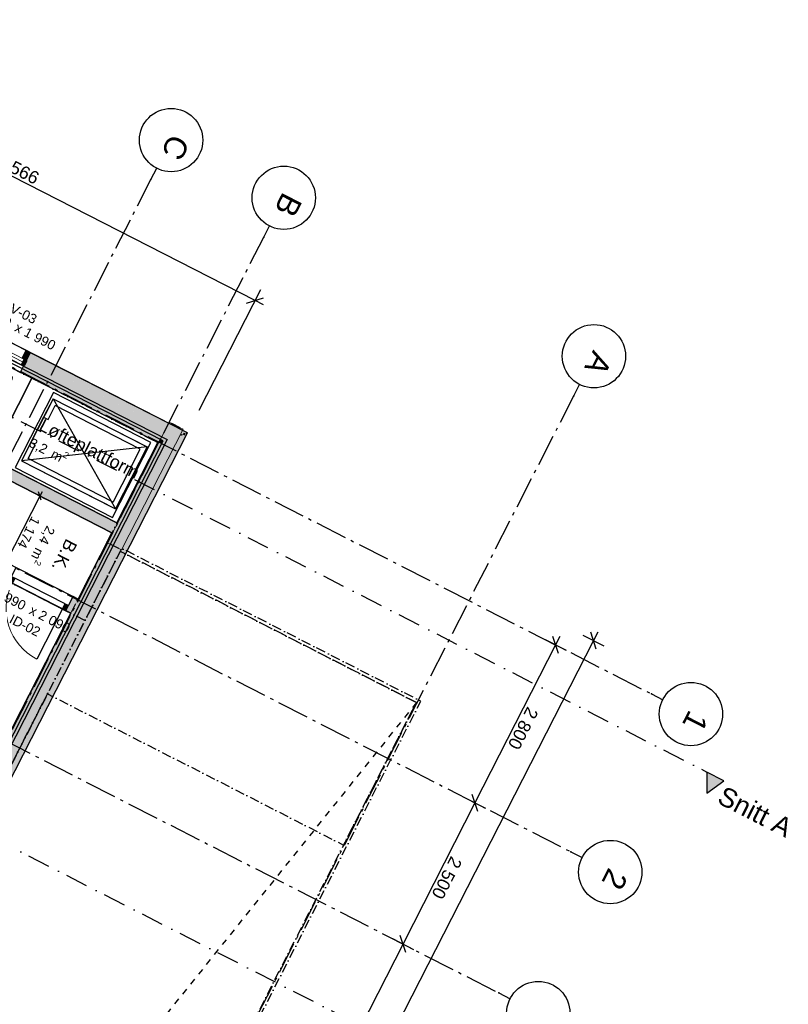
# Model space of a CAD drawing. Header units: millimetres. Extents: x 91549 to 157794, y 81579 to 142563.
# Tile 112 of 112: x 141590 to 153730, y 109987 to 125529. Entities that reach past the tile are written whole.
import ezdxf
from ezdxf.enums import TextEntityAlignment as Align

# ---------------------------------------------------------------- set-up
doc = ezdxf.new("R2010")
doc.units = ezdxf.units.MM
doc.header["$LTSCALE"] = 0.5
doc.header["$MEASUREMENT"] = 0
for name, pattern in [('Akselinje', [1500, 1000, -200, 100, -200]), ('Over snittplan', [520, 300, -100, 20, -100]), ('PLINE', [0]), ('Prikk & stiplet', [1340.555525, 705.555534, -352.777767, 0, -282.222223]), ('Stipling', [400, 200, -200])]:
    doc.linetypes.add(name, pattern=pattern)
for name, color, linetype in [('23-- Yttervegger (Skravur)(Nye konstruksjoner)', 7, 'Continuous'), ('23-- Yttervegger(Nye konstruksjoner)', 7, 'Continuous'), ('231- Bærende yttervegger (Skravur)(Nye konstruksjoner)', 7, 'Continuous'), ('231- Bærende yttervegger(Nye konstruksjoner)', 7, 'Continuous'), ('24-- Innervegger (Skravur)(Nye konstruksjoner)', 7, 'Continuous'), ('24-- Innervegger(Nye konstruksjoner)', 7, 'Continuous'), ('244- Vinduer_ dører_ foldevegger(Nye konstruksjoner)', 7, 'Continuous'), ('25-- Dekker(Nye konstruksjoner)', 7, 'Continuous'), ('251- Frittbærende dekker(Nye konstruksjoner)', 7, 'Continuous'), ('621- Heiser(Nye konstruksjoner)', 7, 'Continuous'), ('71-- Bearbeidet terreng(Nye konstruksjoner)', 7, 'Continuous'), ('82-- Modullinjer(Nye konstruksjoner)', 7, 'Continuous'), ('842-M___1_100 Målsetting bygning(Nye konstruksjoner)', 7, 'Continuous'), ('852- Snittmarkør', 7, 'Continuous'), ('852- Teknisk_symbolsk informasjon_ bygning(Nye konstruksjoner)', 7, 'Continuous'), ('862- M___BTA(Nye konstruksjoner)', 7, 'Continuous'), ('862- M___BTA(Polylinje)(Nye konstruksjoner)', 7, 'Continuous'), ('862- M___BTA(Tekst)(Nye konstruksjoner)', 7, 'Continuous'), ('862- M___Nettoareal(Nye konstruksjoner)', 7, 'Continuous'), ('862- M___Nettoareal(Polylinje)(Nye konstruksjoner)', 7, 'Continuous'), ('862- M___Nettoareal(Tekst)(Nye konstruksjoner)', 7, 'Continuous')]:
    doc.layers.add(name, color=color, linetype=linetype)
for name, color, linetype, lineweight in [('234- Vinduer_ dører_ porter(Nye konstruksjoner)', 7, 'Continuous', 0), ('235- Utvendig kledning og overflate(Nye konstruksjoner)', 7, 'Continuous', 0), ('236- Innvendig kledning og overflate(Nye konstruksjoner)', 7, 'Continuous', 0)]:
    doc.layers.add(name, color=color, linetype=linetype, lineweight=lineweight)
doc.styles.add('GENERATED_STYLE_1', font='arial.ttf')
doc.styles.add('GENERATED_STYLE_2', font='arial.ttf')
doc.dimstyles.new('GENERATED_STYLE__2', dxfattribs={"dimtxt": 150, "dimasz": 95, "dimexe": 0.18, "dimexo": 0.0625, "dimgap": 0, "dimtad": 1, "dimdec": 0, "dimzin": 0, "dimdsep": 46, "dimtxsty": 'GENERATED_STYLE_1', "dimblk": 'ARROWHEAD_6', "dimblk1": 'ARROWHEAD_6', "dimblk2": 'ARROWHEAD_6', "dimcen": 0.09, "dimse1": 1, "dimse2": 1, "dimclrd": 256, "dimclre": 256, "dimclrt": 256, "dimadec": 1, "dimazin": 0, "dimtfac": 1, "dimtdec": 4, "dimtmove": 0, "dimatfit": 3, "dimfxl": 1, "dimtolj": 1, "dimtzin": 0, "dimarcsym": 0})
doc.dimstyles.new('GENERATED_STYLE__3', dxfattribs={"dimtxt": 200, "dimasz": 190, "dimexe": 0.18, "dimexo": 0.0625, "dimgap": 0, "dimtad": 1, "dimdec": 0, "dimzin": 0, "dimdsep": 46, "dimtxsty": 'GENERATED_STYLE_1', "dimblk": 'ARROWHEAD_6', "dimblk1": 'ARROWHEAD_6', "dimblk2": 'ARROWHEAD_6', "dimcen": 0.09, "dimse1": 1, "dimse2": 1, "dimclrd": 256, "dimclre": 256, "dimclrt": 256, "dimadec": 1, "dimazin": 0, "dimtfac": 1, "dimtdec": 4, "dimtmove": 0, "dimatfit": 3, "dimfxl": 1, "dimtolj": 1, "dimtzin": 0, "dimarcsym": 0})
doc.dimstyles.new('GENERATED_STYLE__5', dxfattribs={"dimtxt": 200, "dimasz": 190, "dimexe": 0.18, "dimexo": 4000, "dimgap": 0, "dimtad": 1, "dimdec": 0, "dimzin": 0, "dimdsep": 46, "dimtxsty": 'GENERATED_STYLE_1', "dimblk": 'ARROWHEAD_6', "dimblk1": 'ARROWHEAD_6', "dimblk2": 'ARROWHEAD_6', "dimcen": 0.09, "dimclrd": 256, "dimclre": 256, "dimclrt": 256, "dimadec": 1, "dimazin": 0, "dimtfac": 1, "dimtdec": 4, "dimtmove": 0, "dimatfit": 3, "dimfxl": 1, "dimtolj": 1, "dimtzin": 0, "dimarcsym": 0})

# ---------------------------------------------------------------- blocks, each defined once
blk = doc.blocks.new('BTA 1. etasje__1_1', base_point=(120149, 96764))
at = {"layer": '862- M___BTA(Polylinje)(Nye konstruksjoner)', "linetype": 'PLINE', "flags": 128}
blk.add_lwpolyline([(132686, 118954), (122649, 99303), (131791, 94634), (144239, 119005), (136611, 122901), (135034, 119814), (136548, 119041), (135714, 117408)], close=True, dxfattribs=at)
at = {"layer": '862- M___BTA(Tekst)(Nye konstruksjoner)', "style": 'GENERATED_STYLE_1'}
for tag, height, p in [('DUMMY_862', 200, (120572, 97679)), ('ROOM_NAME', 250, (120922, 97443)), ('DUMMY_861', 250, (120006, 95707))]:
    blk.add_attdef(tag, text='', height=height, rotation=242.9436, dxfattribs=at).set_placement(p, align=Align.TOP_LEFT)
blk = doc.blocks.new('B.K._101_7_1', base_point=(142128, 117168))
at = {"layer": '862- M___Nettoareal(Polylinje)(Nye konstruksjoner)', "linetype": 'PLINE', "flags": 128}
blk.add_lwpolyline([(142512, 116384), (143046, 117429), (141212, 118366), (140678, 117320)], close=True, dxfattribs=at)
at = {"layer": '862- M___Nettoareal(Tekst)(Nye konstruksjoner)', "insert": (142194, 117465), "char_height": 150, "attachment_point": 1, "rotation": 242.9436, "style": 'GENERATED_STYLE_1'}
blk.add_mtext('\\A1;{\\pql;\\pt0,24100;\\fArial|b0|i0|c0|p0;\\W1.000000;2,4\\fArial|b0|i0|c0|p0;\\W1.000000;\\A1{\\H.66x;\\S^  ;}\\fArial|b0|i0|c0|p0;\\W1.000000; m\\fArial|b0|i0|c0|p0;\\W1.000000;\\A1{\\H.66x;\\S2^  ;}}', dxfattribs=at)
at = {"layer": '862- M___Nettoareal(Tekst)(Nye konstruksjoner)', "style": 'GENERATED_STYLE_1'}
for tag, height, p in [('DUMMY_862', 150, (142227, 117449)), ('ROOM_NAME', 200, (142507, 117260)), ('DUMMY_861', 200, (142271, 116844))]:
    blk.add_attdef(tag, text='', height=height, rotation=242.9436, dxfattribs=at).set_placement(p, align=Align.TOP_LEFT)
blk = doc.blocks.new('Trapperom_101_11_1', base_point=(140396, 119022))
at = {"layer": '862- M___Nettoareal(Polylinje)(Nye konstruksjoner)', "linetype": 'PLINE', "flags": 128}
blk.add_lwpolyline([(140522, 117400), (141784, 119870), (136761, 122436), (135500, 119965)], close=True, dxfattribs=at)
at = {"layer": '862- M___Nettoareal(Tekst)(Nye konstruksjoner)', "insert": (140632, 119649), "char_height": 150, "attachment_point": 1, "rotation": 242.9436, "style": 'GENERATED_STYLE_1'}
blk.add_mtext('\\A1;{\\pql;\\pt0,24100;\\fArial|b0|i0|c0|p0;\\W1.000000;15,6\\fArial|b0|i0|c0|p0;\\W1.000000;\\A1{\\H.66x;\\S^  ;}\\fArial|b0|i0|c0|p0;\\W1.000000; m\\fArial|b0|i0|c0|p0;\\W1.000000;\\A1{\\H.66x;\\S2^  ;}}', dxfattribs=at)
at = {"layer": '862- M___Nettoareal(Tekst)(Nye konstruksjoner)', "style": 'GENERATED_STYLE_1'}
for tag, height, p in [('DUMMY_862', 150, (140664, 119632)), ('ROOM_NAME', 200, (140944, 119444)), ('DUMMY_861', 200, (140338, 118304))]:
    blk.add_attdef(tag, text='', height=height, rotation=242.9436, dxfattribs=at).set_placement(p, align=Align.TOP_LEFT)
blk = doc.blocks.new('Løfteplattform_101_12_1', base_point=(142598, 118654))
at = {"layer": '862- M___Nettoareal(Polylinje)(Nye konstruksjoner)', "linetype": 'PLINE', "flags": 128}
blk.add_lwpolyline([(143125, 117585), (143774, 118854), (141784, 119870), (141136, 118601)], close=True, dxfattribs=at)
at = {"layer": '862- M___Nettoareal(Tekst)(Nye konstruksjoner)', "insert": (141810, 118972), "char_height": 150, "attachment_point": 1, "rotation": 332.9436, "style": 'GENERATED_STYLE_1'}
blk.add_mtext('\\A1;{\\pql;\\pt0,24100;\\fArial|b0|i0|c0|p0;\\W1.000000;3,2\\fArial|b0|i0|c0|p0;\\W1.000000;\\A1{\\H.66x;\\S^  ;}\\fArial|b0|i0|c0|p0;\\W1.000000; m\\fArial|b0|i0|c0|p0;\\W1.000000;\\A1{\\H.66x;\\S2^  ;}}', dxfattribs=at)
at = {"layer": '862- M___Nettoareal(Tekst)(Nye konstruksjoner)', "style": 'GENERATED_STYLE_1'}
for tag, height, p in [('ROOM_NAME', 200, (141970, 119238)), ('DUMMY_862', 150, (141827, 119004)), ('DUMMY_861', 200, (143477, 118514))]:
    blk.add_attdef(tag, text='', height=height, rotation=332.9436, dxfattribs=at).set_placement(p, align=Align.TOP_LEFT)
blk = doc.blocks.new('Korridor_101_15_1', base_point=(139504, 110638))
at = {"layer": '862- M___Nettoareal(Polylinje)(Nye konstruksjoner)', "linetype": 'PLINE', "flags": 128}
blk.add_lwpolyline([(142398, 116161), (136900, 118969), (135978, 117165), (139818, 115204), (132080, 100053), (133738, 99206)], close=True, dxfattribs=at)
at = {"layer": '862- M___Nettoareal(Tekst)(Nye konstruksjoner)', "style": 'GENERATED_STYLE_1'}
for tag, height, p in [('DUMMY_862', 150, (137989, 109474)), ('ROOM_NAME', 200, (138269, 109285)), ('DUMMY_861', 200, (137825, 108462))]:
    blk.add_attdef(tag, text='', height=height, rotation=242.9436, dxfattribs=at).set_placement(p, align=Align.TOP_LEFT)
blk = doc.blocks.new('Dørmarkør NOR[14]_1', base_point=(141985, 116653))
at = {"layer": '852- Teknisk_symbolsk informasjon_ bygning(Nye konstruksjoner)', "char_height": 150, "attachment_point": 7, "rotation": 332.9436, "style": 'GENERATED_STYLE_1'}
for s, insert in [('\\A1;{\\pql;\\pt0;\\fArial|b0|i0|c0|p0;\\W1.000000;990\\fArial|b0|i0|c0|p0;\\W1.000000;\\A1{\\H.66x;\\S^  ;}\\fArial|b0|i0|c0|p0;\\W1.000000; x 2\xa0090\\fArial|b0|i0|c0|p0;\\W1.000000;\\A1{\\H.66x;\\S^  ;}}', (141308, 116322)), ('\\A1;{\\pql;\\pt0;\\fArial|b0|i0|c0|p0;\\W1.000000; ID-02\\fArial|b0|i0|c0|p0;\\W1.000000;\\fArial|b0|i0|c0|p0;\\W1.000000;\\fArial|b0|i0|c0|p0;\\W1.000000;}', (141359, 116043)), ('\\A1;{\\pql;\\pt0;\\fArial|b0|i0|c0|p0;\\W1.000000;\\fArial|b0|i0|c0|p0;\\H0.666667x;\\W1.000000;\\A1{\\H.66x;\\S^  ;}\\fArial|b0|i0|c0|p0;\\H1.500000x;\\W1.000000;\\fArial|b0|i0|c0|p0;\\W1.000000;}', (140938, 114603))]:
    blk.add_mtext(s, dxfattribs=dict(at, insert=insert))
blk = doc.blocks.new('Dør[7]_1', base_point=(-1071196, -15782375))
at = {"layer": '24-- Innervegger (Skravur)(Nye konstruksjoner)', "linetype": 'Continuous'}
for points in [[(141472, 116737), (141430, 116655), (141475, 116633), (141516, 116715)], [(142312, 116205), (142354, 116287), (142309, 116310), (142267, 116228)]]:
    blk.add_hatch(color=256, dxfattribs=at).paths.add_polyline_path(points)
at = {"layer": '234- Vinduer_ dører_ porter(Nye konstruksjoner)', "linetype": 'PLINE'}
blk.add_arc((142267, 116228), 890, 152.9436, 242.9436, dxfattribs=at)
at = {"layer": '244- Vinduer_ dører_ foldevegger(Nye konstruksjoner)', "linetype": 'PLINE'}
for p, q in [((141463, 116742), (141535, 116883)), ((141535, 116883), (142434, 116423)), ((141421, 116660), (141463, 116742)), ((141421, 116660), (141463, 116742)), ((141421, 116660), (141463, 116742)), ((141430, 116655), (141472, 116737)), ((141472, 116737), (141463, 116742)), ((141472, 116737), (141516, 116715)), ((141421, 116660), (142321, 116200)), ((141430, 116655), (141421, 116660)), ((141475, 116633), (141430, 116655)), ((141516, 116715), (141475, 116633)), ((141475, 116633), (142267, 116228)), ((142309, 116310), (141516, 116715)), ((142363, 116282), (142434, 116423)), ((142267, 116228), (142309, 116310)), ((142309, 116310), (142354, 116287)), ((142354, 116287), (142312, 116205)), ((142321, 116200), (142363, 116282)), ((142321, 116200), (142363, 116282)), ((142321, 116200), (142363, 116282)), ((142354, 116287), (142363, 116282)), ((142267, 116228), (141862, 115435)), ((142312, 116205), (142267, 116228)), ((142312, 116205), (142321, 116200))]:
    blk.add_line(p, q, dxfattribs=at)
at = {"layer": '852- Teknisk_symbolsk informasjon_ bygning(Nye konstruksjoner)'}
blk.add_blockref('Dørmarkør NOR[14]_1', (141985, 116653), dxfattribs=at)
blk = doc.blocks.new('V-markør NOR[36]_1', base_point=(141414, 120448))
at = {"layer": '852- Teknisk_symbolsk informasjon_ bygning(Nye konstruksjoner)', "char_height": 150, "attachment_point": 7, "style": 'GENERATED_STYLE_1'}
for s, insert, rotation in [('\\A1;{\\pql;\\pt0;\\fArial|b0|i0|c0|p0;\\W1.000000;790\\fArial|b0|i0|c0|p0;\\W1.000000;\\A1{\\H.66x;\\S^  ;}\\fArial|b0|i0|c0|p0;\\W1.000000; x 1\xa0990\\fArial|b0|i0|c0|p0;\\W1.000000;\\A1{\\H.66x;\\S^  ;}}', (141079, 120784), 332.9436), ('\\A1;{\\pql;\\pt0;\\fArial|b0|i0|c0|p0;\\W1.000000;V-03\\fArial|b0|i0|c0|p0;\\W1.000000;\\fArial|b0|i0|c0|p0;\\W1.000000;\\fArial|b0|i0|c0|p0;\\W1.000000;}', (141418, 120920), 332.9436), ('\\A1;{\\pql;\\pt0;\\fArial|b0|i0|c0|p0;\\W1.000000;Bh 200\\fArial|b0|i0|c0|p0;\\W1.000000;\\A1{\\H.66x;\\S^  ;}\\fArial|b0|i0|c0|p0;\\W1.000000;\\fArial|b0|i0|c0|p0;\\W1.000000;}', (140829, 120018), 332.9436), ('\\A1;{\\pql;\\pt0;\\fArial|b0|i0|c0|p0;\\W1.000000;\\fArial|b0|i0|c0|p0;\\W1.000000;\\fArial|b0|i0|c0|p0;\\H0.666667x;\\W1.000000;\\fArial|b0|i0|c0|p0;\\H1.500000x;\\W1.000000;}', (142539, 120070), 242.9436)]:
    blk.add_mtext(s, dxfattribs=dict(at, insert=insert, rotation=rotation))
blk = doc.blocks.new('Vindu[8]_1', base_point=(-1071196, -15782375))
at = {"layer": '23-- Yttervegger (Skravur)(Nye konstruksjoner)', "linetype": 'Continuous'}
for points in [[(140958, 120423), (141008, 120398), (141050, 120480), (141000, 120505)], [(141704, 120146), (141654, 120171), (141612, 120089), (141662, 120064)]]:
    blk.add_hatch(color=256, dxfattribs=at).paths.add_polyline_path(points)
at = {"layer": '234- Vinduer_ dører_ porter(Nye konstruksjoner)', "linetype": 'PLINE'}
for p, q in [((141050, 120480), (141000, 120505)), ((141008, 120398), (141050, 120480)), ((141654, 120171), (141050, 120480)), ((141140, 120588), (141689, 120307)), ((140917, 120313), (141597, 119966)), ((140958, 120423), (141008, 120398)), ((141008, 120398), (141612, 120089)), ((141029, 120439), (141633, 120130)), ((141654, 120171), (141612, 120089)), ((141704, 120146), (141654, 120171)), ((141612, 120089), (141662, 120064))]:
    blk.add_line(p, q, dxfattribs=at)
at = {"layer": '235- Utvendig kledning og overflate(Nye konstruksjoner)', "linetype": 'PLINE'}
for p, q in [((141063, 120627), (141140, 120588)), ((141078, 120466), (141140, 120588)), ((141626, 120185), (141689, 120307)), ((141766, 120268), (141689, 120307))]:
    blk.add_line(p, q, dxfattribs=at)
at = {"layer": '236- Innvendig kledning og overflate(Nye konstruksjoner)', "linetype": 'PLINE'}
for p, q in [((140905, 120319), (140917, 120313)), ((140970, 120417), (140917, 120313)), ((141650, 120070), (141597, 119966)), ((141609, 119960), (141597, 119966))]:
    blk.add_line(p, q, dxfattribs=at)
at = {"layer": '244- Vinduer_ dører_ foldevegger(Nye konstruksjoner)', "linetype": 'PLINE'}
for p, q in [((141000, 120505), (140958, 120423)), ((141000, 120505), (140958, 120423)), ((141704, 120146), (141662, 120064)), ((141704, 120146), (141662, 120064))]:
    blk.add_line(p, q, dxfattribs=at)
at = {"layer": '852- Teknisk_symbolsk informasjon_ bygning(Nye konstruksjoner)'}
blk.add_blockref('V-markør NOR[36]_1', (141414, 120448), dxfattribs=at)
blk = doc.blocks.new('Standard grid marker[47]_1', base_point=(135421, 123135))
at = {"layer": '82-- Modullinjer(Nye konstruksjoner)', "linetype": 'Akselinje'}
for p, q in [((135599, 123044), (151568, 114887)), ((151568, 114887), (151747, 114796))]:
    blk.add_line(p, q, dxfattribs=at)
at = {"layer": '82-- Modullinjer(Nye konstruksjoner)', "linetype": 'PLINE'}
blk.add_circle((152192, 114569), 500, dxfattribs=at)
at = {"layer": '82-- Modullinjer(Nye konstruksjoner)', "linetype": 'Akselinje'}
blk.add_point((151568, 114887), dxfattribs=at)
blk.add_point((151568, 114887), dxfattribs=at)
at = {"layer": '82-- Modullinjer(Nye konstruksjoner)', "style": 'GENERATED_STYLE_2'}
blk.add_attdef('AC_MarkerText_1', text='', height=350, rotation=242.9436, dxfattribs=at).set_placement((152419, 114373), align=Align.TOP_CENTER)
blk = doc.blocks.new('Standard grid marker[48]_1', base_point=(134147, 120641))
at = {"layer": '82-- Modullinjer(Nye konstruksjoner)', "linetype": 'Akselinje'}
for p, q in [((134325, 120550), (150295, 112394)), ((150295, 112394), (150473, 112303))]:
    blk.add_line(p, q, dxfattribs=at)
at = {"layer": '82-- Modullinjer(Nye konstruksjoner)', "linetype": 'PLINE'}
blk.add_circle((150918, 112075), 500, dxfattribs=at)
at = {"layer": '82-- Modullinjer(Nye konstruksjoner)', "linetype": 'Akselinje'}
blk.add_point((150295, 112394), dxfattribs=at)
blk.add_point((150295, 112394), dxfattribs=at)
at = {"layer": '82-- Modullinjer(Nye konstruksjoner)', "style": 'GENERATED_STYLE_2'}
blk.add_attdef('AC_MarkerText_1', text='', height=350, rotation=242.9436, dxfattribs=at).set_placement((151145, 111879), align=Align.TOP_CENTER)
blk = doc.blocks.new('Standard grid marker[49]_1', base_point=(129774, 120068))
at = {"layer": '82-- Modullinjer(Nye konstruksjoner)', "linetype": 'Akselinje'}
for p, q in [((129952, 119977), (149158, 110167)), ((149158, 110167), (149336, 110076))]:
    blk.add_line(p, q, dxfattribs=at)
at = {"layer": '82-- Modullinjer(Nye konstruksjoner)', "linetype": 'PLINE'}
blk.add_circle((149781, 109849), 500, dxfattribs=at)
at = {"layer": '82-- Modullinjer(Nye konstruksjoner)', "linetype": 'Akselinje'}
blk.add_point((149158, 110167), dxfattribs=at)
blk.add_point((149158, 110167), dxfattribs=at)
at = {"layer": '82-- Modullinjer(Nye konstruksjoner)', "style": 'GENERATED_STYLE_2'}
blk.add_attdef('AC_MarkerText_1', text='', height=350, rotation=242.9436, dxfattribs=at).set_placement((150008, 109653), align=Align.TOP_CENTER)
blk = doc.blocks.new('Standard grid marker[53]_1', base_point=(126984, 90351))
at = {"layer": '82-- Modullinjer(Nye konstruksjoner)', "linetype": 'Akselinje'}
for p, q in [((143663, 123005), (143754, 123183)), ((127075, 90530), (143663, 123005))]:
    blk.add_line(p, q, dxfattribs=at)
at = {"layer": '82-- Modullinjer(Nye konstruksjoner)', "linetype": 'PLINE'}
blk.add_circle((143981, 123628), 500, dxfattribs=at)
at = {"layer": '82-- Modullinjer(Nye konstruksjoner)', "linetype": 'Akselinje'}
blk.add_point((143663, 123005), dxfattribs=at)
blk.add_point((143663, 123005), dxfattribs=at)
at = {"layer": '82-- Modullinjer(Nye konstruksjoner)', "style": 'GENERATED_STYLE_2'}
for tag, p in [('AC_MarkerText_1_1', (144208, 123432)), ('AC_MarkerText_1_0', (126984, 89710))]:
    blk.add_attdef(tag, text='', height=350, rotation=242.9436, dxfattribs=at).set_placement(p, align=Align.TOP_CENTER)
blk = doc.blocks.new('Standard grid marker[54]_1', base_point=(128766, 89442))
at = {"layer": '82-- Modullinjer(Nye konstruksjoner)', "linetype": 'Akselinje'}
for p, q in [((145444, 122095), (145535, 122273)), ((128857, 89620), (145444, 122095))]:
    blk.add_line(p, q, dxfattribs=at)
at = {"layer": '82-- Modullinjer(Nye konstruksjoner)', "linetype": 'PLINE'}
blk.add_circle((145762, 122718), 500, dxfattribs=at)
at = {"layer": '82-- Modullinjer(Nye konstruksjoner)', "linetype": 'Akselinje'}
blk.add_point((145444, 122095), dxfattribs=at)
blk.add_point((145444, 122095), dxfattribs=at)
at = {"layer": '82-- Modullinjer(Nye konstruksjoner)', "style": 'GENERATED_STYLE_2'}
for tag, p in [('AC_MarkerText_1_1', (145989, 122522)), ('AC_MarkerText_1_0', (128765, 88800))]:
    blk.add_attdef(tag, text='', height=350, rotation=242.9436, dxfattribs=at).set_placement(p, align=Align.TOP_CENTER)
blk = doc.blocks.new('Heis[78]_1', base_point=(142069, 119869))
at = {"layer": '621- Heiser(Nye konstruksjoner)', "linetype": 'PLINE'}
for p, q in [((142117, 119546), (141969, 119257)), ((142117, 119546), (143603, 118787)), ((142041, 119220), (142152, 119438)), ((143495, 118752), (142152, 119438)), ((141765, 118856), (141969, 119257)), ((141969, 119257), (142041, 119220)), ((141765, 118856), (141617, 118567)), ((141725, 118601), (141836, 118820)), ((141836, 118820), (141765, 118856)), ((143068, 117916), (143495, 118752)), ((143603, 118787), (143102, 117808)), ((143068, 117916), (141725, 118601)), ((141617, 118567), (143102, 117808))]:
    blk.add_line(p, q, dxfattribs=at)
blk = doc.blocks.new('*D236', base_point=(-1071196, -15782375))
at = {"layer": '842-M___1_100 Målsetting bygning(Nye konstruksjoner)', "linetype": 'PLINE'}
for p, q in [((150098, 115526), (150011, 115795)), ((150123, 115794), (150054, 115661)), ((150054, 115661), (148781, 113167)), ((149887, 115746), (150221, 115575)), ((148824, 113032), (148737, 113301)), ((148614, 113252), (148948, 113082))]:
    blk.add_line(p, q, dxfattribs=at)
at = {"layer": '842-M___1_100 Målsetting bygning(Nye konstruksjoner)', "insert": (149609, 114701), "char_height": 200, "attachment_point": 7, "rotation": 242.9436, "style": 'GENERATED_STYLE_1'}
blk.add_mtext('\\A1;{\\pql;\\fArial|b0|i0|c0|p0;\\W1.000000;2\xa0800}', dxfattribs=at)
blk = doc.blocks.new('ARROWHEAD_6')
at = {"linetype": 'Continuous'}
for p, q in [((0, 0), (-1, 0)), ((-0.5, -0.5), (0.5, 0.5))]:
    blk.add_line(p, q, dxfattribs=at)
blk = doc.blocks.new('*D237', base_point=(-1071196, -15782375))
at = {"layer": '842-M___1_100 Målsetting bygning(Nye konstruksjoner)', "linetype": 'PLINE'}
for p, q in [((150054, 115661), (148781, 113167)), ((148824, 113032), (148737, 113301)), ((148781, 113167), (147644, 110941)), ((148614, 113252), (148948, 113082)), ((147687, 110806), (147600, 111075))]:
    blk.add_line(p, q, dxfattribs=at)
at = {"layer": '842-M___1_100 Målsetting bygning(Nye konstruksjoner)', "insert": (148404, 112341), "char_height": 200, "attachment_point": 7, "rotation": 242.9436, "style": 'GENERATED_STYLE_1'}
blk.add_mtext('\\A1;{\\pql;\\fArial|b0|i0|c0|p0;\\W1.000000;2\xa0500}', dxfattribs=at)
blk = doc.blocks.new('*D238', base_point=(-1071196, -15782375))
at = {"layer": '842-M___1_100 Målsetting bygning(Nye konstruksjoner)', "linetype": 'PLINE'}
for p, q in [((148781, 113167), (147644, 110941)), ((147477, 111026), (147811, 110855)), ((147687, 110806), (147600, 111075)), ((147644, 110941), (144414, 104618)), ((144458, 104483), (144371, 104752)), ((144414, 104618), (141139, 98206)), ((144247, 104703), (144581, 104532))]:
    blk.add_line(p, q, dxfattribs=at)
at = {"layer": '842-M___1_100 Målsetting bygning(Nye konstruksjoner)', "insert": (146221, 108067), "char_height": 200, "attachment_point": 7, "rotation": 242.9436, "style": 'GENERATED_STYLE_1'}
blk.add_mtext('\\A1;{\\pql;\\fArial|b0|i0|c0|p0;\\W1.000000;7\xa0100}', dxfattribs=at)
blk = doc.blocks.new('*D257', base_point=(-1071196, -15782375))
at = {"layer": '842-M___1_100 Målsetting bygning(Nye konstruksjoner)', "linetype": 'PLINE'}
for p, q in [((141908, 118010), (141374, 116964)), ((141825, 118053), (141992, 117967)), ((141930, 117943), (141887, 118077)), ((141943, 118077), (141908, 118010)), ((141353, 117032), (141396, 116897)), ((141291, 117007), (141458, 116922)), ((141374, 116964), (141340, 116898))]:
    blk.add_line(p, q, dxfattribs=at)
at = {"layer": '842-M___1_100 Målsetting bygning(Nye konstruksjoner)', "insert": (141785, 117703), "char_height": 150, "attachment_point": 7, "rotation": 242.9436, "style": 'GENERATED_STYLE_1'}
blk.add_mtext('\\A1;{\\pql;\\fArial|b0|i0|c0|p0;\\W1.000000;1\xa0174}', dxfattribs=at)
blk = doc.blocks.new('*D258', base_point=(-1071196, -15782375))
at = {"layer": '842-M___1_100 Målsetting bygning(Nye konstruksjoner)', "linetype": 'PLINE'}
for p, q in [((150484, 115815), (150818, 115644)), ((150695, 115595), (150608, 115864)), ((150719, 115863), (150651, 115730)), ((150651, 115730), (138203, 91359)), ((138036, 91444), (138370, 91273)), ((138160, 91493), (138247, 91224)), ((138203, 91359), (138135, 91225))]:
    blk.add_line(p, q, dxfattribs=at)
at = {"layer": '842-M___1_100 Målsetting bygning(Nye konstruksjoner)', "insert": (144654, 103899), "char_height": 200, "attachment_point": 7, "rotation": 242.9436, "style": 'GENERATED_STYLE_1'}
blk.add_mtext('\\A1;{\\pql;\\fArial|b0|i0|c0|p0;\\W1.000000;27\xa0366}', dxfattribs=at)
blk = doc.blocks.new('*D273', base_point=(-1071196, -15782375))
at = {"layer": '842-M___1_100 Målsetting bygning(Nye konstruksjoner)', "linetype": 'PLINE'}
for p, q in [((137765, 125161), (136793, 123257)), ((137545, 124950), (137814, 125037)), ((145308, 121097), (137680, 124994)), ((145393, 121264), (144421, 119361)), ((145174, 121054), (145443, 121141)), ((145442, 121029), (145308, 121097))]:
    blk.add_line(p, q, dxfattribs=at)
at = {"layer": '842-M___1_100 Målsetting bygning(Nye konstruksjoner)', "insert": (141206, 123237), "char_height": 200, "attachment_point": 7, "rotation": 332.9436, "style": 'GENERATED_STYLE_1'}
blk.add_mtext('\\A1;{\\pql;\\fArial|b0|i0|c0|p0;\\W1.000000;8\xa0566}', dxfattribs=at)
blk = doc.blocks.new('*D274', base_point=(-1071196, -15782375))
at = {"layer": '842-M___1_100 Målsetting bygning(Nye konstruksjoner)', "linetype": 'PLINE'}
for p, q in [((135913, 126107), (135737, 125762)), ((135693, 125896), (135962, 125983)), ((137680, 124994), (135828, 125940)), ((137765, 125161), (136793, 123257)), ((137545, 124950), (137814, 125037)), ((145308, 121097), (137680, 124994))]:
    blk.add_line(p, q, dxfattribs=at)
at = {"layer": '842-M___1_100 Målsetting bygning(Nye konstruksjoner)', "insert": (136466, 125659), "char_height": 200, "attachment_point": 7, "rotation": 332.9436, "style": 'GENERATED_STYLE_1'}
blk.add_mtext('\\A1;{\\pql;\\fArial|b0|i0|c0|p0;\\W1.000000;2\xa0080}', dxfattribs=at)
blk = doc.blocks.new('Standard grid marker[147]_1', base_point=(133664, 86940))
at = {"layer": '82-- Modullinjer(Nye konstruksjoner)', "linetype": 'Akselinje'}
for p, q in [((150342, 119593), (150433, 119771)), ((133755, 87118), (150342, 119593))]:
    blk.add_line(p, q, dxfattribs=at)
at = {"layer": '82-- Modullinjer(Nye konstruksjoner)', "linetype": 'PLINE'}
blk.add_circle((150660, 120217), 500, dxfattribs=at)
at = {"layer": '82-- Modullinjer(Nye konstruksjoner)', "linetype": 'Akselinje'}
blk.add_point((150342, 119593), dxfattribs=at)
blk.add_point((150342, 119593), dxfattribs=at)
at = {"layer": '82-- Modullinjer(Nye konstruksjoner)', "style": 'GENERATED_STYLE_2'}
for tag, p in [('AC_MarkerText_1_1', (150887, 120021)), ('AC_MarkerText_1_0', (133663, 86299))]:
    blk.add_attdef(tag, text='', height=350, rotation=242.9436, dxfattribs=at).set_placement(p, align=Align.TOP_CENTER)

msp = doc.modelspace()

# ---------------------------------------------------------------- hatches: boundary and pattern name
at = {"layer": '23-- Yttervegger (Skravur)(Nye konstruksjoner)', "linetype": 'Continuous'}
for points in [[(141688.6, 120307.4), (141626.3, 120185.4), (141643.2, 120176.8), (141696.9, 120281.9), (141757.5, 120250.9), (141766.1, 120267.9)], [(141636.5, 120014), (143855.7, 118880.5), (143945.8, 119056.8), (141726.5, 120190.4), (141703.8, 120145.9), (141661.9, 120063.9)], [(141696.9, 120281.9), (141643.2, 120176.8), (141675.3, 120160.4), (141712.6, 120233.4), (141741.1, 120218.9), (141757.5, 120250.9)], [(141712.6, 120233.4), (141675.3, 120160.4), (141695.8, 120149.9), (141722.6, 120202.5), (141730.6, 120198.4), (141741.1, 120218.9)], [(141722.6, 120202.5), (141695.8, 120149.9), (141703.8, 120145.9), (141726.5, 120190.4), (141730.6, 120198.4)], [(141726.5, 120190.4), (144122.1, 118966.8), (144126.2, 118974.8), (141730.6, 120198.4)], [(141741.1, 120218.9), (141730.6, 120198.4), (144134.3, 118970.7), (144144.7, 118991.2)], [(141741.1, 120218.9), (144165.2, 118980.7), (144181.6, 119012.8), (141757.5, 120250.9)], [(141757.5, 120250.9), (144213.6, 118996.4), (144222.3, 119013.3), (141766.1, 120267.9)], [(141608.7, 119959.7), (141614.6, 119971.3), (141661.9, 120063.9), (141650.4, 120069.8), (141597.1, 119965.6)], [(141636.5, 120014), (141614.6, 119971.3), (143791.2, 118859.6), (143813, 118902.3)], [(141608.7, 119959.7), (143773.7, 118853.9), (143779.6, 118865.5), (141614.6, 119971.3)], [(143855.7, 118880.5), (144122.1, 118966.8), (143945.8, 119056.8)], [(144122.1, 118966.8), (131753.4, 94750.7), (131761.4, 94746.6), (144130.2, 118962.7)], [(144134.3, 118970.7), (131757.3, 94738.6), (131777.8, 94728.1), (144154.7, 118960.2)], [(144165.2, 118980.7), (131767.3, 94707.6), (131799.4, 94691.3), (144197.3, 118964.3)], [(144213.6, 118996.4), (131783, 94659.2), (131799.9, 94650.6), (144230.6, 118987.8)], [(143791.2, 118859.6), (143855.7, 118880.5), (143813, 118902.3)], [(143855.7, 118880.5), (144032.1, 118790.4), (144122.1, 118966.8)], [(144122.1, 118966.8), (144134.3, 118970.7), (144126.2, 118974.8)], [(144122.1, 118966.8), (144130.2, 118962.7), (144134.3, 118970.7)], [(144134.3, 118970.7), (144165.2, 118980.7), (144144.7, 118991.2)], [(144134.3, 118970.7), (144154.7, 118960.2), (144165.2, 118980.7)], [(144165.2, 118980.7), (144213.6, 118996.4), (144181.6, 119012.8)], [(144165.2, 118980.7), (144197.3, 118964.3), (144213.6, 118996.4)], [(144213.6, 118996.4), (144239.2, 119004.7), (144222.3, 119013.3)], [(144213.6, 118996.4), (144230.6, 118987.8), (144239.2, 119004.7)], [(143773.7, 118853.9), (131640.6, 95099.2), (131652.1, 95093.2), (143785.3, 118848)], [(143791.2, 118859.6), (131646.2, 95081.7), (131689, 95059.8), (143833.9, 118837.8)], [(143855.7, 118880.5), (131667.1, 95017.1), (131843.5, 94927), (144032.1, 118790.4)], [(143773.7, 118853.9), (143791.2, 118859.6), (143779.6, 118865.5)], [(143773.7, 118853.9), (143785.3, 118848), (143791.2, 118859.6)], [(143791.2, 118859.6), (143833.9, 118837.8), (143855.7, 118880.5)]]:
    msp.add_hatch(color=256, dxfattribs=at).paths.add_polyline_path(points)
at = {"layer": '231- Bærende yttervegger (Skravur)(Nye konstruksjoner)', "linetype": 'Continuous'}
for points in [[(143948.2, 119177), (142975.8, 117273), (143020.3, 117250.3), (143992.8, 119154.2)], [(143153.9, 117182.1), (144126.3, 119086), (143992.8, 119154.2), (143020.3, 117250.3)], [(143198.4, 117159.3), (144170.9, 119063.3), (144126.3, 119086), (143153.9, 117182.1)]]:
    msp.add_hatch(color=256, dxfattribs=at).paths.add_polyline_path(points)
at = {"layer": '24-- Innervegger (Skravur)(Nye konstruksjoner)', "linetype": 'Continuous'}
for points in [[(141212.2, 118365.6), (143045.9, 117429), (143125.5, 117584.9), (141291.8, 118521.5)], [(142320.7, 116200.5), (142398.2, 116160.9), (142511.9, 116383.5), (142434.4, 116423.1)]]:
    msp.add_hatch(color=256, dxfattribs=at).paths.add_polyline_path(points)
at = {"layer": '852- Snittmarkør', "linetype": 'Continuous'}
msp.add_hatch(color=256, dxfattribs=at).paths.add_polyline_path([(152712.2, 113517), (152445, 113653.5), (152442.2, 113318.1)])

# ---------------------------------------------------------------- linework, layer by layer
at = {"layer": '23-- Yttervegger(Nye konstruksjoner)', "linetype": 'PLINE'}
msp.add_line((141703.8, 120145.9), (141661.9, 120063.9), dxfattribs=at)
at = {"layer": '231- Bærende yttervegger(Nye konstruksjoner)', "linetype": 'PLINE', "flags": 128}
for points in [[(144126.3, 119086), (143992.8, 119154.2)], [(143153.9, 117182.1), (143020.3, 117250.3)]]:
    msp.add_lwpolyline(points, dxfattribs=at)
at = {"layer": '235- Utvendig kledning og overflate(Nye konstruksjoner)', "linetype": 'PLINE'}
for p in [(141626.3, 120185.4), (141766.1, 120267.9)]:
    msp.add_line(p, (141688.6, 120307.4), dxfattribs=at)
at = {"layer": '235- Utvendig kledning og overflate(Nye konstruksjoner)', "linetype": 'PLINE', "flags": 128}
for points in [[(144222.3, 119013.3), (141766.1, 120267.9)], [(143198.4, 117159.3), (144170.9, 119063.3)], [(144170.9, 119063.3), (144126.3, 119086)], [(131791.3, 94633.6), (144239.2, 119004.7)], [(144239.2, 119004.7), (144222.3, 119013.3)], [(143198.4, 117159.3), (143153.9, 117182.1)]]:
    msp.add_lwpolyline(points, dxfattribs=at)
at = {"layer": '236- Innvendig kledning og overflate(Nye konstruksjoner)', "linetype": 'PLINE'}
for p in [(141650.4, 120069.8), (141608.7, 119959.7)]:
    msp.add_line(p, (141597.1, 119965.6), dxfattribs=at)
at = {"layer": '236- Innvendig kledning og overflate(Nye konstruksjoner)', "linetype": 'PLINE', "flags": 128}
for points in [[(141608.7, 119959.7), (143773.7, 118853.9)], [(143948.2, 119177), (142975.8, 117273)], [(143992.8, 119154.2), (143948.2, 119177)], [(143773.7, 118853.9), (143125.5, 117584.9)], [(143045.9, 117429), (142511.9, 116383.5)], [(143020.3, 117250.3), (142975.8, 117273)], [(142398.2, 116160.9), (140930.8, 113287.9)]]:
    msp.add_lwpolyline(points, dxfattribs=at)
at = {"layer": '24-- Innervegger(Nye konstruksjoner)', "linetype": 'PLINE'}
for p, q in [((142362.5, 116282.4), (142434.4, 116423.1)), ((142320.7, 116200.5), (142362.5, 116282.4))]:
    msp.add_line(p, q, dxfattribs=at)
at = {"layer": '24-- Innervegger(Nye konstruksjoner)', "linetype": 'PLINE', "flags": 128}
for points in [[(143125.5, 117584.9), (141291.8, 118521.5)], [(141212.2, 118365.6), (143045.9, 117429)], [(142511.9, 116383.5), (142434.4, 116423.1)], [(142320.7, 116200.5), (142398.2, 116160.9)]]:
    msp.add_lwpolyline(points, dxfattribs=at)
at = {"layer": '25-- Dekker(Nye konstruksjoner)', "linetype": 'PLINE', "flags": 128}
for points in [[(143920.3, 118901.4), (131688, 94952.5), (122967.7, 99406.6), (132789.2, 118635.5), (135818.5, 117088.2), (136868.4, 119143.6), (135352.9, 119917.7), (136713.9, 122582.2)], [(123114.3, 99454.1), (132836.6, 118488.9), (135864, 116942.6), (136899.2, 118969.5), (142398.2, 116160.9), (131640.6, 95099.2)]]:
    msp.add_lwpolyline(points, close=True, dxfattribs=at)
at = {"layer": '25-- Dekker(Nye konstruksjoner)', "linetype": 'Over snittplan', "flags": 128}
msp.add_lwpolyline([(143773.7, 118853.9), (131640.6, 95099.2), (123114.3, 99454.1), (132836.6, 118488.9), (135864.6, 116942.3), (137013.5, 119191.9), (135499.6, 119965.2), (136761.4, 122435.6)], close=True, dxfattribs=at)
at = {"layer": '251- Frittbærende dekker(Nye konstruksjoner)', "linetype": 'PLINE', "flags": 128}
for points in [[(132810.1, 118570.9), (123032.3, 99427.5), (129962.6, 95887.7), (130508.4, 96956.4), (132213, 96085.8), (143855.7, 118880.5), (140164.4, 120765.9), (138874.8, 118241.2), (136959.2, 119219.6), (135838, 117024.4)], [(132810.1, 118570.9), (123032.3, 99427.5), (129962.6, 95887.7), (130508.4, 96956.4), (132213, 96085.8), (143855.7, 118880.5), (140164.4, 120765.9), (138874.8, 118241.2), (136959.2, 119219.6), (135838, 117024.4)], [(143058, 117672.7), (143663, 118857.1), (142122.3, 119644), (141517.4, 118459.6)]]:
    msp.add_lwpolyline(points, close=True, dxfattribs=at)
at = {"layer": '251- Frittbærende dekker(Nye konstruksjoner)', "linetype": 'Over snittplan', "flags": 128}
for points in [[(123103, 99460.4), (129759.6, 96059.9), (130305.5, 97128.5), (132186.6, 96168.3), (137331.9, 106241.8), (142231.7, 103739.2), (144436, 108059.3), (139760.6, 110447.3), (142029.2, 114889), (146704.7, 112500.9), (147855.7, 114750), (143177.6, 117137.2), (142620, 116046.1), (137950, 118432.6), (136914.3, 116405.9), (132825.4, 118495.4)], [(131839.1, 94938.2), (136561.7, 92526.1), (147924.3, 114772.2), (143201.7, 117184.4)], [(131862.3, 94983.7), (136539.5, 92594.7), (147855.7, 114750), (143178.5, 117139)]]:
    msp.add_lwpolyline(points, close=True, dxfattribs=at)
at = {"layer": '621- Heiser(Nye konstruksjoner)', "linetype": 'Continuous'}
for p, q in [((142117.3, 119546.2), (141617, 118566.6)), ((142117.3, 119546.2), (143102.3, 117807.7)), ((142117.3, 119546.2), (143542.2, 118818.4)), ((143602.7, 118787.3), (141617, 118566.6)), ((143602.7, 118787.3), (143102.3, 117807.7)), ((141617, 118566.6), (143041.8, 117838.8))]:
    msp.add_line(p, q, dxfattribs=at)
at = {"layer": '71-- Bearbeidet terreng(Nye konstruksjoner)', "linetype": 'Stipling'}
msp.add_line((147855.7, 114750), (131942.8, 94930.2), dxfattribs=at)
at = {"layer": '852- Snittmarkør', "linetype": 'Prikk & stiplet'}
for p, q in [((136236.6, 121932.2), (152445, 113653.5)), ((128000, 119343.4), (149692.2, 108263.8))]:
    msp.add_line(p, q, dxfattribs=at)
at = {"layer": '852- Snittmarkør', "linetype": 'PLINE', "flags": 128}
msp.add_lwpolyline([(152712.2, 113517), (152445, 113653.5), (152442.2, 113318.1)], close=True, dxfattribs=at)

# ---------------------------------------------------------------- block references
at = {"layer": '244- Vinduer_ dører_ foldevegger(Nye konstruksjoner)', "linetype": 'PLINE'}
for name in ['Vindu[8]_1', 'Dør[7]_1']:
    msp.add_blockref(name, (-1071196.2, -15782375.2), dxfattribs=at)
at = {"layer": '621- Heiser(Nye konstruksjoner)', "linetype": 'PLINE'}
msp.add_blockref('Heis[78]_1', (142068.6, 119868.6), dxfattribs=at)
at = {"layer": '82-- Modullinjer(Nye konstruksjoner)', "linetype": 'PLINE'}
ref = msp.add_blockref('Standard grid marker[53]_1', (126984.4, 90351.5), dxfattribs=at)
ref.add_attrib('AC_MarkerText_1_1', 'C', dxfattribs={"color": 7, "height": 350, "rotation": 242.94362, "style": 'GENERATED_STYLE_2'}).set_placement((144208.1, 123432.1), align=Align.TOP_CENTER)
ref = msp.add_blockref('Standard grid marker[54]_1', (128765.5, 89441.8), dxfattribs=at)
ref.add_attrib('AC_MarkerText_1_1', 'B', dxfattribs={"color": 7, "height": 350, "rotation": 242.94362, "style": 'GENERATED_STYLE_2'}).set_placement((145989.2, 122522.4), align=Align.TOP_CENTER)
ref = msp.add_blockref('Standard grid marker[47]_1', (135420.6, 123135), dxfattribs=at)
ref.add_attrib('AC_MarkerText_1', '1', dxfattribs={"color": 7, "height": 350, "rotation": 242.94362, "style": 'GENERATED_STYLE_2'}).set_placement((152418.9, 114372.8), align=Align.TOP_CENTER)
ref = msp.add_blockref('Standard grid marker[147]_1', (133663.6, 86940), dxfattribs=at)
ref.add_attrib('AC_MarkerText_1_1', 'A', dxfattribs={"color": 7, "height": 350, "rotation": 242.94362, "style": 'GENERATED_STYLE_2'}).set_placement((150887.3, 120020.6), align=Align.TOP_CENTER)
ref = msp.add_blockref('Standard grid marker[48]_1', (134147, 120641.4), dxfattribs=at)
ref.add_attrib('AC_MarkerText_1', '2', dxfattribs={"color": 7, "height": 350, "rotation": 242.94362, "style": 'GENERATED_STYLE_2'}).set_placement((151145.3, 111879.3), align=Align.TOP_CENTER)
msp.add_blockref('Standard grid marker[49]_1', (129773.7, 120067.9), dxfattribs=at)
at = {"layer": '862- M___BTA(Nye konstruksjoner)', "linetype": 'Continuous'}
msp.add_blockref('BTA 1. etasje__1_1', (120149.4, 96764.3), dxfattribs=at)
at = {"layer": '862- M___Nettoareal(Nye konstruksjoner)', "linetype": 'Continuous'}
ref = msp.add_blockref('Trapperom_101_11_1', (140396.3, 119021.5), dxfattribs=at)
ref.add_attrib('ROOM_NAME', 'Trapperom', dxfattribs={"layer": '862- M___Nettoareal(Tekst)(Nye konstruksjoner)', "color": 7, "height": 200, "rotation": 242.94362, "style": 'GENERATED_STYLE_1'}).set_placement((140944, 119443.5), align=Align.TOP_LEFT)
ref = msp.add_blockref('Løfteplattform_101_12_1', (142598.2, 118654.3), dxfattribs=at)
ref.add_attrib('ROOM_NAME', 'Løfteplattform', dxfattribs={"layer": '862- M___Nettoareal(Tekst)(Nye konstruksjoner)', "color": 7, "height": 200, "rotation": 332.94362, "style": 'GENERATED_STYLE_1'}).set_placement((141969.9, 119238.3), align=Align.TOP_LEFT)
msp.add_blockref('Korridor_101_15_1', (139504.5, 110638.4), dxfattribs=at)
ref = msp.add_blockref('B.K._101_7_1', (142127.6, 117168.2), dxfattribs=at)
ref.add_attrib('ROOM_NAME', 'B.K.', dxfattribs={"layer": '862- M___Nettoareal(Tekst)(Nye konstruksjoner)', "color": 7, "height": 200, "rotation": 242.94362, "style": 'GENERATED_STYLE_1'}).set_placement((142506.6, 117260.1), align=Align.TOP_LEFT)

# ---------------------------------------------------------------- texts
at = {"layer": '852- Snittmarkør', "insert": (153685.5, 112610), "char_height": 300, "attachment_point": 9, "rotation": 332.94362, "style": 'GENERATED_STYLE_1'}
msp.add_mtext('\\A1;{\\pqr;\\pt0;\\fArial|b0|i0|c0|p0;\\W1.000000;Snitt A}', dxfattribs=at)

# ---------------------------------------------------------------- dimensions: what is measured, and where the dimension line sits
at = {"layer": '842-M___1_100 Målsetting bygning(Nye konstruksjoner)', "linetype": 'Continuous'}
for base, p1, p2, angle, dimstyle, picture, middle, turn in [((135827.5, 125939.9), (136610.6, 122901.1), (135554.6, 125405.5), 152.94362, 'GENERATED_STYLE__5', '*D274', (136817.1, 125591.6), 332.94362), ((137679.6, 124993.9), (144239.2, 119004.7), (136610.6, 122901.1), 152.94362, 'GENERATED_STYLE__5', '*D273', (141557.4, 123170.4), 332.94362), ((138203.3, 91358.6), (144239.2, 119004.7), (131791.3, 94633.6), 242.94362, 'GENERATED_STYLE__3', '*D258', (144552.1, 103480.7), 242.94362), ((141374.5, 116964.5), (143045.9, 117429), (142511.9, 116383.5), 242.94362, 'GENERATED_STYLE__2', '*D257', (141735, 117439.5), 242.94362), ((148780.8, 113167), (151746.5, 114796.3), (150472.9, 112302.7), 242.94362, 'GENERATED_STYLE__3', '*D236', (149542.4, 114350.1), 242.94362), ((147643.7, 110940.6), (150472.9, 112302.7), (149335.7, 110076.3), 242.94362, 'GENERATED_STYLE__3', '*D237', (148337, 111990.2), 242.94362), ((144414.1, 104617.6), (149335.7, 110076.3), (146106.2, 103753.3), 242.94362, 'GENERATED_STYLE__3', '*D238', (146153.6, 107715.5), 242.94362)]:
    dim = msp.add_linear_dim(base=base, p1=p1, p2=p2, angle=angle, dimstyle=dimstyle, dxfattribs=at)
    dim.commit()
    dim.dimension.update_dxf_attribs({"geometry": picture, "text_midpoint": middle, "dimtype": 160, "text_rotation": turn})

doc.saveas('drawing.dxf')
